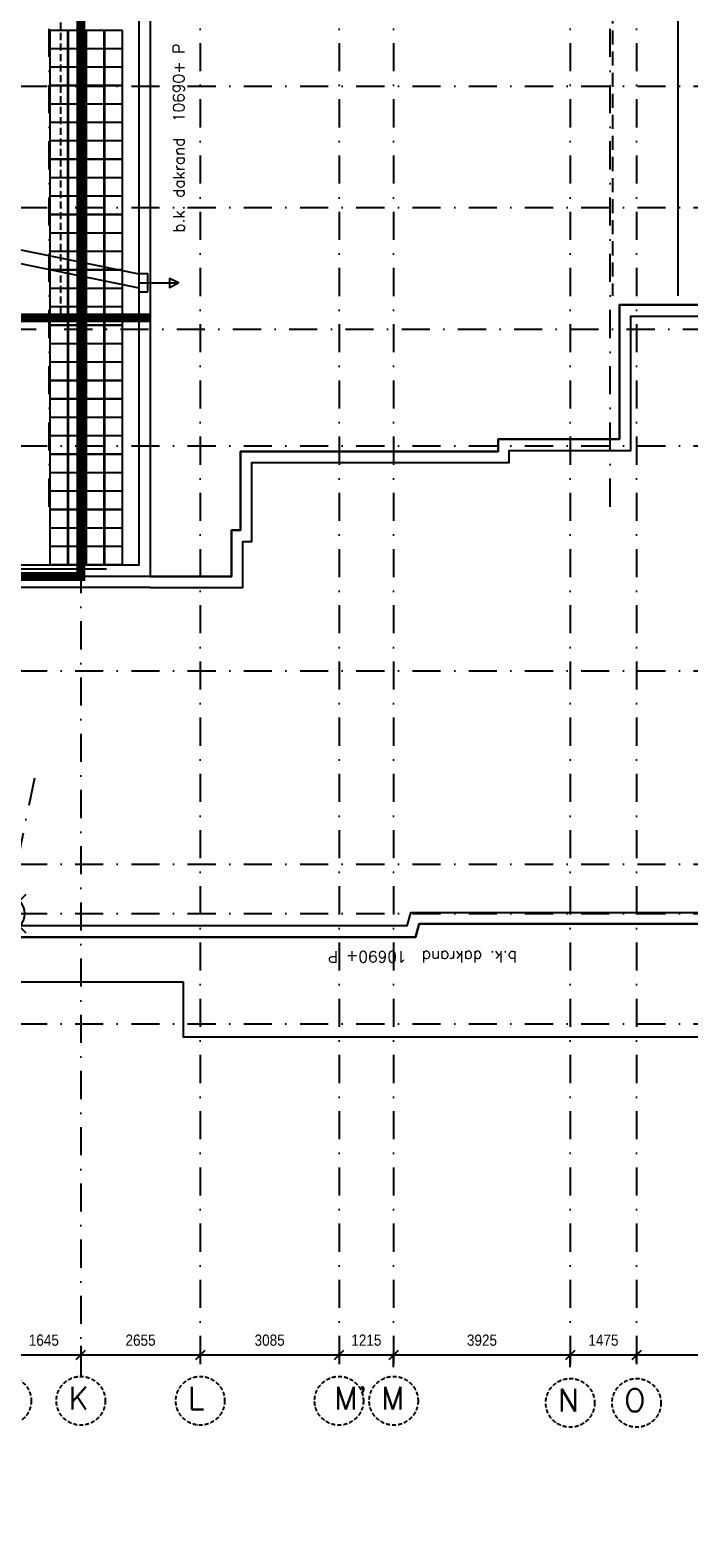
# Model space of a CAD drawing. Extents: x -161991 to 132574, y -998 to 324384.
# Tile 6 of 50: x -92744 to -78100, y 68917 to 102446. Entities that reach past the tile are written whole.
import ezdxf
from ezdxf.enums import TextEntityAlignment as Align

# ---------------------------------------------------------------- set-up
doc = ezdxf.new("R2010")
doc.units = 0
doc.header["$LTSCALE"] = 50
doc.header["$MEASUREMENT"] = 0
doc.header["$PDSIZE"] = -1
for name, pattern in [('DASHDOT', [25, 12.5, -6.25, 0, -6.25]), ('DD1', [2.66667, 1.66667, -0.5, 0, -0.5]), ('HIDDEN', [9.375, 6.25, -3.125])]:
    doc.linetypes.add(name, pattern=pattern)
doc.layers.get('0').update_dxf_attribs({"linetype": 'CONTINUOUS'})
doc.layers.get('DEFPOINTS').update_dxf_attribs({"linetype": 'CONTINUOUS'})
for name, color, linetype in [('_BRANDCOMPART', 6, 'DASHDOT'), ('A--01A1_ACEER', 1, 'CONTINUOUS'), ('A--L21--', 3, 'CONTINUOUS'), ('A--L27-A2-_DAKEN', 2, 'CONTINUOUS'), ('A--L27A010_OPPERVL-DAK2E', 1, 'CONTINUOUS'), ('A--L27A1_DAKEN', 1, 'CONTINUOUS'), ('A--L27A2_DAKEN', 2, 'CONTINUOUS'), ('A--L27A8_DAKEN', 8, 'CONTINUOUS'), ('A--L27AC1_DAKEN', 1, 'HIDDEN'), ('A--L90--_F-23-', 7, 'CONTINUOUS'), ('A--L90--_F123-', 7, 'CONTINUOUS'), ('A--M$1A-_F123-', 1, 'CONTINUOUS'), ('A--T01A-25_TEKST', 2, 'CONTINUOUS'), ('BETONTEGELS', 1, 'CONTINUOUS'), ('STRAMIEN', 1, 'DD1')]:
    doc.layers.add(name, color=color, linetype=linetype)
doc.styles.add('CITYBLEU', font='txt', dxfattribs={"width": 0.9})
doc.styles.add('HIEMSTRA', font='romans.shx')
doc.linetypes.add('ZIGZAG', pattern='A,0.0001,-0.2,[131,ltypeshp.shx,S=0.2,R=0,X=-0.2,Y=0],-0.4,[131,ltypeshp.shx,S=0.2,R=180,X=0.2,Y=0],-0.2', length=0.8001)
doc.dimstyles.get("Standard").update_dxf_attribs({"dimscale": 40, "dimtxt": 2.5, "dimasz": 2, "dimexe": 0.3, "dimexo": 0.3, "dimgap": 2, "dimtad": 1, "dimdec": 0, "dimzin": 0, "dimdsep": 46, "dimtxsty": 'HIEMSTRA', "dimblk1": 'OBLIQUE', "dimblk2": 'OBLIQUE', "dimsah": 1, "dimcen": 0.09, "dimdle": 0.3, "dimclrd": 2, "dimclre": 2, "dimclrt": 3, "dimadec": 0, "dimazin": 0, "dimtfac": 1, "dimtdec": 4, "dimtofl": 0, "dimtmove": 2, "dimatfit": 3, "dimldrblk": 'OBLIQUE', "dimfxl": 0, "dimtvp": 625, "dimtolj": 1, "dimtzin": 0, "dimarcsym": 0})

# ---------------------------------------------------------------- blocks, each defined once
blk = doc.blocks.new('S090024-')
at = {"layer": 'A--L90--_F-23-', "color": 255}
blk.add_circle((0, 0), 0.0123, dxfattribs=at)
at = {"layer": 'A--L90--_F123-', "color": 2, "linetype": 'Continuous'}
blk.add_lwpolyline([(-4.000001, 0, 1), (3.999998, 0, 1)], format="xyb", close=True, dxfattribs=at)
for points in [[(-0.000001, 5.999999), (-0.000001, -6)], [(-6.000001, 0), (5.999999, 0)]]:
    blk.add_lwpolyline(points, dxfattribs=at)
blk = doc.blocks.new('HULP0203')
at = {"layer": 'A--L21--', "color": 8, "linetype": 'HIDDEN'}
blk.add_line((32109, 50271), (34995, 64438), dxfattribs=at)
at = {"layer": 'A--L21--', "color": 8}
for p, q in [((32257, 50497), (32317, 50790)), ((37596, 39907), (32824, 39907))]:
    blk.add_line(p, q, dxfattribs=at)
at = {"layer": 'A--L21--', "color": 8, "linetype": 'HIDDEN'}
blk.add_lwpolyline([(31191, 50271), (34034, 64230)], dxfattribs=at)
blk.add_lwpolyline([(32317, 50790, -0.162537), (32824, 39907, -0.162537)], format="xyb", dxfattribs=at)
blk = doc.blocks.new('_OBLIQUE')
at = {"color": 0, "linetype": 'ByBlock'}
blk.add_line((-0.5, -0.5), (0.5, 0.5), dxfattribs=at)
blk = doc.blocks.new('*D225')
at = {"color": 1, "linetype": 'ByBlock'}
for p, q in [((-40235, -9610), (-40235, -9842)), ((-38590, -9610), (-38590, -9842)), ((-40265, -9812), (-38560, -9812))]:
    blk.add_line(p, q, dxfattribs=at)
at = {"layer": 'DEFPOINTS', "color": 0, "linetype": 'ByBlock'}
for p in [(-40235, -9580), (-38590, -9580), (-38590, -9812)]:
    blk.add_point(p, dxfattribs=at)
at = {"color": 1, "linetype": 'ByBlock', "xscale": 200, "yscale": 200, "zscale": 200, "rotation": 180}
blk.add_blockref('_OBLIQUE', (-40235, -9812), dxfattribs=at)
at = {"color": 1, "linetype": 'ByBlock', "xscale": 200, "yscale": 200, "zscale": 200}
blk.add_blockref('_OBLIQUE', (-38590, -9812), dxfattribs=at)
at = {"color": 3, "linetype": 'ByBlock', "insert": (-39412, -9487), "char_height": 250, "attachment_point": 5, "style": 'CITYBLEU'}
blk.add_mtext('\\A1;1645', dxfattribs=at)
blk = doc.blocks.new('*D226')
at = {"color": 1, "linetype": 'ByBlock'}
for p, q in [((-38590, -9656), (-38590, -9842)), ((-35935, -9656), (-35935, -9842)), ((-38620, -9812), (-35905, -9812))]:
    blk.add_line(p, q, dxfattribs=at)
at = {"layer": 'DEFPOINTS', "color": 0, "linetype": 'ByBlock'}
for p in [(-38590, -9626), (-35935, -9626), (-35935, -9812)]:
    blk.add_point(p, dxfattribs=at)
at = {"color": 1, "linetype": 'ByBlock', "xscale": 200, "yscale": 200, "zscale": 200, "rotation": 180}
blk.add_blockref('_OBLIQUE', (-38590, -9812), dxfattribs=at)
at = {"color": 1, "linetype": 'ByBlock', "xscale": 200, "yscale": 200, "zscale": 200}
blk.add_blockref('_OBLIQUE', (-35935, -9812), dxfattribs=at)
at = {"color": 3, "linetype": 'ByBlock', "insert": (-37262, -9487), "char_height": 250, "attachment_point": 5, "style": 'CITYBLEU'}
blk.add_mtext('\\A1;2655', dxfattribs=at)
blk = doc.blocks.new('*D227')
at = {"color": 1, "linetype": 'ByBlock'}
for p, q in [((-35965, -9812), (-32820, -9812)), ((-35935, -9829), (-35935, -9782)), ((-32850, -9829), (-32850, -9782))]:
    blk.add_line(p, q, dxfattribs=at)
at = {"layer": 'DEFPOINTS', "color": 0, "linetype": 'ByBlock'}
for p in [(-35935, -9859), (-32850, -9812), (-32850, -9859)]:
    blk.add_point(p, dxfattribs=at)
at = {"color": 1, "linetype": 'ByBlock', "xscale": 200, "yscale": 200, "zscale": 200, "rotation": 180}
blk.add_blockref('_OBLIQUE', (-35935, -9812), dxfattribs=at)
at = {"color": 1, "linetype": 'ByBlock', "xscale": 200, "yscale": 200, "zscale": 200}
blk.add_blockref('_OBLIQUE', (-32850, -9812), dxfattribs=at)
at = {"color": 3, "linetype": 'ByBlock', "insert": (-34392, -9487), "char_height": 250, "attachment_point": 5, "style": 'CITYBLEU'}
blk.add_mtext('\\A1;3085', dxfattribs=at)
blk = doc.blocks.new('*D228')
at = {"color": 1, "linetype": 'ByBlock'}
for p, q in [((-32850, -9656), (-32850, -9842)), ((-31635, -9656), (-31635, -9842)), ((-32880, -9812), (-31605, -9812))]:
    blk.add_line(p, q, dxfattribs=at)
at = {"layer": 'DEFPOINTS', "color": 0, "linetype": 'ByBlock'}
for p in [(-32850, -9626), (-31635, -9626), (-31635, -9812)]:
    blk.add_point(p, dxfattribs=at)
at = {"color": 1, "linetype": 'ByBlock', "xscale": 200, "yscale": 200, "zscale": 200, "rotation": 180}
blk.add_blockref('_OBLIQUE', (-32850, -9812), dxfattribs=at)
at = {"color": 1, "linetype": 'ByBlock', "xscale": 200, "yscale": 200, "zscale": 200}
blk.add_blockref('_OBLIQUE', (-31635, -9812), dxfattribs=at)
at = {"color": 3, "linetype": 'ByBlock', "insert": (-32242, -9487), "char_height": 250, "attachment_point": 5, "style": 'CITYBLEU'}
blk.add_mtext('\\A1;1215', dxfattribs=at)
blk = doc.blocks.new('*D229')
at = {"color": 1, "linetype": 'ByBlock'}
for p, q in [((-31665, -9812), (-27680, -9812)), ((-31635, -10085), (-31635, -9782)), ((-27710, -10085), (-27710, -9782))]:
    blk.add_line(p, q, dxfattribs=at)
at = {"layer": 'DEFPOINTS', "color": 0, "linetype": 'ByBlock'}
for p in [(-27710, -9812), (-31635, -10115), (-27710, -10115)]:
    blk.add_point(p, dxfattribs=at)
at = {"color": 1, "linetype": 'ByBlock', "xscale": 200, "yscale": 200, "zscale": 200, "rotation": 180}
blk.add_blockref('_OBLIQUE', (-31635, -9812), dxfattribs=at)
at = {"color": 1, "linetype": 'ByBlock', "xscale": 200, "yscale": 200, "zscale": 200}
blk.add_blockref('_OBLIQUE', (-27710, -9812), dxfattribs=at)
at = {"color": 3, "linetype": 'ByBlock', "insert": (-29672, -9487), "char_height": 250, "attachment_point": 5, "style": 'CITYBLEU'}
blk.add_mtext('\\A1;3925', dxfattribs=at)
blk = doc.blocks.new('*D230')
at = {"color": 1, "linetype": 'ByBlock'}
for p, q in [((-27740, -9812), (-26205, -9812)), ((-27710, -9796), (-27710, -9842)), ((-26235, -9796), (-26235, -9842))]:
    blk.add_line(p, q, dxfattribs=at)
at = {"layer": 'DEFPOINTS', "color": 0, "linetype": 'ByBlock'}
for p in [(-27710, -9766), (-26235, -9766), (-26235, -9812)]:
    blk.add_point(p, dxfattribs=at)
at = {"color": 1, "linetype": 'ByBlock', "xscale": 200, "yscale": 200, "zscale": 200, "rotation": 180}
blk.add_blockref('_OBLIQUE', (-27710, -9812), dxfattribs=at)
at = {"color": 1, "linetype": 'ByBlock', "xscale": 200, "yscale": 200, "zscale": 200}
blk.add_blockref('_OBLIQUE', (-26235, -9812), dxfattribs=at)
at = {"color": 3, "linetype": 'ByBlock', "insert": (-26972, -9487), "char_height": 250, "attachment_point": 5, "style": 'CITYBLEU'}
blk.add_mtext('\\A1;1475', dxfattribs=at)
blk = doc.blocks.new('*D231')
at = {"color": 1, "linetype": 'ByBlock'}
for p, q in [((-26265, -9812), (-20805, -9812)), ((-26235, -9993), (-26235, -9782)), ((-20835, -9993), (-20835, -9782))]:
    blk.add_line(p, q, dxfattribs=at)
at = {"layer": 'DEFPOINTS', "color": 0, "linetype": 'ByBlock'}
for p in [(-26235, -10023), (-20835, -9812), (-20835, -10023)]:
    blk.add_point(p, dxfattribs=at)
at = {"color": 1, "linetype": 'ByBlock', "xscale": 200, "yscale": 200, "zscale": 200, "rotation": 180}
blk.add_blockref('_OBLIQUE', (-26235, -9812), dxfattribs=at)
at = {"color": 1, "linetype": 'ByBlock', "xscale": 200, "yscale": 200, "zscale": 200}
blk.add_blockref('_OBLIQUE', (-20835, -9812), dxfattribs=at)
at = {"color": 3, "linetype": 'ByBlock', "insert": (-23535, -9487), "char_height": 250, "attachment_point": 5, "style": 'CITYBLEU'}
blk.add_mtext('\\A1;5400', dxfattribs=at)
blk = doc.blocks.new('STRAM_000')
at = {"layer": 'STRAMIEN', "color": 8, "linetype": 'DASHDOT'}
for p, q in [((-38589.938, 89008.057), (-38589.938, -10291.459)), ((-35934.938, 28110.192), (-35934.938, -10291.459)), ((-32849.938, 28110.192), (-32849.938, -10291.459)), ((-31634.938, 28110.192), (-31634.938, -10291.459)), ((-27709.938, 28110.192), (-27709.938, -10338.457)), ((-26234.938, 28110.192), (-26234.938, -10338.457)), ((-69969.041, 18400), (2000, 18400)), ((-69969.041, 15700), (2000, 15700)), ((-108962.956, 13000), (2000, 13000)), ((-69969.041, 10400), (1959.398, 10400)), ((-69969.041, 5400), (2000, 5400)), ((-39621.489, 3015.129), (-46478.484, -30646.85)), ((-69969.041, 1100), (2000, 1100)), ((-69969.041, 0), (2000, 0)), ((-69969.041, -2450), (2000, -2450))]:
    blk.add_line(p, q, dxfattribs=at)
at = {"layer": 'STRAMIEN', "color": 40, "linetype": 'DASHDOT'}
for p, q in [((-39289.938, 9050), (-39289.938, 67111.511)), ((-26819.938, 9050), (-26819.938, 67111.511))]:
    blk.add_line(p, q, dxfattribs=at)
at = {"layer": 'STRAMIEN', "color": 8, "linetype": 'HIDDEN', "ltscale": 0.5}
blk.add_lwpolyline([(-19628.191, 24272), (-39039.938, 24272), (-39039.938, 13250), (-49921.043, 13250), (-59976.857, 15298.384)], dxfattribs=at)
at = {"layer": 'STRAMIEN', "color": 8}
for centre in [(-40234.938, -10833.598), (-38589.938, -10833.598), (-35934.938, -10833.598), (-32849.938, -10833.598), (-31634.938, -10833.598), (-27709.938, -10880.596), (-26234.938, -10880.596)]:
    blk.add_circle(centre, 542.139, dxfattribs=at)
at = {"layer": '_BRANDCOMPART'}
blk.add_blockref('HULP0203', (-75616.985, -32246.858), dxfattribs=at)
at = {"layer": 'STRAMIEN', "linetype": 'DASHDOT', "xscale": 100, "yscale": 100, "rotation": 315}
blk.add_blockref('S090024-', (-40234.938, 0), dxfattribs=at)
at = {"layer": 'STRAMIEN', "color": 8, "style": 'HIEMSTRA'}
for s, p in [('K', (-38863.864, -11023.887)), ('L', (-36208.864, -11023.887)), ("M'", (-32951.767, -11023.887)), ('M', (-31908.864, -11023.887)), ('N', (-27983.864, -11070.885)), ('O', (-26508.864, -11070.885))]:
    blk.add_text(s, height=500, dxfattribs=at).set_placement(p)
at = {"layer": 'A--M$1A-_F123-', "linetype": 'Continuous'}
for base, p1, p2, picture, middle in [((-38589.938, -9812.389), (-40234.938, -9579.712), (-38589.938, -9579.712), '*D225', (-39412.438, -9487.389)), ((-35934.938, -9812.389), (-38589.938, -9626.247), (-35934.938, -9626.247), '*D226', (-37262.438, -9487.389)), ((-32849.938, -9812.389), (-35934.938, -9858.925), (-32849.938, -9858.925), '*D227', (-34392.438, -9487.389)), ((-31634.938, -9812.389), (-32849.938, -9626.247), (-31634.938, -9626.247), '*D228', (-32242.438, -9487.389)), ((-27709.938, -9812.389), (-31634.938, -10114.87), (-27709.938, -10114.87), '*D229', (-29672.438, -9487.389)), ((-26234.938, -9812.389), (-27709.938, -9765.854), (-26234.938, -9765.854), '*D230', (-26972.438, -9487.389)), ((-20834.938, -9812.389), (-26234.938, -10022.833), (-20834.938, -10022.833), '*D231', (-23534.938, -9487.389))]:
    dim = blk.add_linear_dim(base=base, p1=p1, p2=p2, dimstyle='Standard', dxfattribs=at)
    dim.commit()
    dim.dimension.update_dxf_attribs({"geometry": picture, "text_midpoint": middle})

msp = doc.modelspace()

# ---------------------------------------------------------------- linework, layer by layer
at = {"layer": 'A--01A1_ACEER', "linetype": 'ZIGZAG', "const_width": 200}
for points in [[(-96770.6, 82311.9), (-96770.6, 90299.1), (-91617.7, 90299.1), (-91617.7, 107206), (-78345.7, 107206)], [(-90078.7, 96047.6), (-102948.8, 96055), (-109042.6, 97296.3)]]:
    msp.add_lwpolyline(points, dxfattribs=at)
at = {"layer": 'A--L21--'}
msp.add_lwpolyline([(-90078.7, 114440.6), (-90078.7, 90299.1), (-96770.6, 90299.1), (-96770.6, 82274.8), (-98260.5, 74961.1, -0.0117907), (-98401.2, 74354.8, -0.0117907)], format="xyb", dxfattribs=at)
at = {"layer": 'A--L27-A2-_DAKEN'}
msp.add_line((-90328.7, 96825.4), (-89448.6, 96825.4), dxfattribs=at)
for points in [[(-90128.7, 96625.4), (-90128.7, 97025.4), (-90328.7, 97025.4), (-90328.7, 96625.4)], [(-89448.6, 96825.4), (-89448.6, 96825.4), (-89648.6, 96925.4), (-89648.6, 96725.4)]]:
    msp.add_lwpolyline(points, close=True, dxfattribs=at)
at = {"layer": 'A--L27A010_OPPERVL-DAK2E'}
for points in [[(-88267.4, 82274.8), (-84177.7, 82274.8), (-84097.7, 82569.8), (-57294.9, 82569.8), (-57294.9, 88619.8), (-59637.4, 88619.8), (-59637.4, 90209.8), (-59447.4, 90209.8), (-59447.4, 94719.8), (-59887.4, 94719.8), (-59887.4, 94499.8), (-62607.4, 94499.8), (-62607.4, 96334.8), (-79642.7, 96334.8), (-79642.7, 93349.8), (-82342.4, 93349.8), (-82342.4, 93079.8), (-88067.4, 93079.8), (-88067.4, 91324.8), (-88267.4, 91324.8), (-88267.4, 90299.1)], [(-88267.4, 90299.1), (-90078.7, 90299.1), (-90078.7, 90299.1), (-96770.6, 90299.1), (-96770.6, 82274.8), (-88267.4, 82274.8)]]:
    msp.add_lwpolyline(points, dxfattribs=at)
at = {"layer": 'A--L27A1_DAKEN'}
for p, q in [((-108103.9, 100646.3), (-90328.7, 97025.4)), ((-108163.7, 100352.3), (-90328.7, 96719.3)), ((-90078.7, 90049.1), (-96520.6, 90049.1))]:
    msp.add_line(p, q, dxfattribs=at)
msp.add_lwpolyline([(-90328.7, 114372.5), (-90328.7, 90549.1), (-97020.6, 90549.1), (-97020.6, 82274.8)], dxfattribs=at)
at = {"layer": 'A--L27A2_DAKEN'}
msp.add_line((-78345.7, 138713.9), (-78345.7, 96534.8), dxfattribs=at)
at = {"layer": 'A--L27A8_DAKEN'}
for points in [[(-90078.7, 90299.1), (-88267.4, 90299.1), (-88267.4, 91324.8), (-88067.4, 91324.8), (-88067.4, 93079.8), (-82342.4, 93079.8), (-82342.4, 93349.8), (-82342.4, 93349.8), (-79642.7, 93349.8), (-79642.7, 96334.8), (-62607.4, 96334.8), (-62607.4, 94499.8), (-59887.4, 94499.8), (-59887.4, 94719.8), (-59447.4, 94719.8), (-59447.4, 90209.8), (-59637.4, 90209.8), (-59637.4, 88619.8), (-57294.9, 88619.8), (-57294.9, 82569.8), (-84097.7, 82569.8), (-84177.7, 82274.8), (-96770.6, 82274.8)], [(-90078.7, 90049.1), (-88017.4, 90049.1), (-88017.4, 91074.8), (-87817.4, 91074.8), (-87817.4, 92829.8), (-82092.4, 92829.8), (-82092.4, 93099.8), (-79392.7, 93099.8), (-79392.7, 96084.8), (-62857.4, 96084.8), (-62857.4, 94249.8), (-59697.4, 94249.8), (-59697.4, 90459.8), (-59887.4, 90459.8), (-59887.4, 88369.8), (-57544.9, 88369.8), (-57544.9, 82819.8), (-84288.9, 82819.8), (-84368.9, 82524.8), (-96520.6, 82524.8)], [(-73497.4, 82569.8), (-73497.4, 80054.8), (-89337.4, 80054.8), (-89337.4, 81274.8)], [(-89337.4, 81274.8), (-96824.4, 81274.8)]]:
    msp.add_lwpolyline(points, dxfattribs=at)
at = {"layer": 'A--L27AC1_DAKEN'}
msp.add_line((-79795.7, 131969.6), (-79795.7, 96534.8), dxfattribs=at)
at = {"layer": 'BETONTEGELS'}
for points in [[(-91909.1, 102441.4), (-92309.1, 102441.4), (-92309.1, 102041.4), (-91909.1, 102041.4)], [(-91499.1, 102441.4), (-91899.1, 102441.4), (-91899.1, 102041.4), (-91499.1, 102041.4)], [(-91099.1, 102441.4), (-91499.1, 102441.4), (-91499.1, 102041.4), (-91099.1, 102041.4)], [(-90689.1, 102441.4), (-91089.1, 102441.4), (-91089.1, 102041.4), (-90689.1, 102041.4)], [(-91909.1, 102031.4), (-92309.1, 102031.4), (-92309.1, 101631.4), (-91909.1, 101631.4)], [(-91499.1, 102031.4), (-91899.1, 102031.4), (-91899.1, 101631.4), (-91499.1, 101631.4)], [(-91099.1, 102031.4), (-91499.1, 102031.4), (-91499.1, 101631.4), (-91099.1, 101631.4)], [(-90689.1, 102031.4), (-91089.1, 102031.4), (-91089.1, 101631.4), (-90689.1, 101631.4)], [(-91909.1, 101621.4), (-92309.1, 101621.4), (-92309.1, 101221.4), (-91909.1, 101221.4)], [(-91499.1, 101621.4), (-91899.1, 101621.4), (-91899.1, 101221.4), (-91499.1, 101221.4)], [(-91099.1, 101621.4), (-91499.1, 101621.4), (-91499.1, 101221.4), (-91099.1, 101221.4)], [(-90689.1, 101621.4), (-91089.1, 101621.4), (-91089.1, 101221.4), (-90689.1, 101221.4)], [(-91909.1, 101211.4), (-92309.1, 101211.4), (-92309.1, 100811.4), (-91909.1, 100811.4)], [(-91499.1, 101211.4), (-91899.1, 101211.4), (-91899.1, 100811.4), (-91499.1, 100811.4)], [(-91099.1, 101211.4), (-91499.1, 101211.4), (-91499.1, 100811.4), (-91099.1, 100811.4)], [(-90689.1, 101211.4), (-91089.1, 101211.4), (-91089.1, 100811.4), (-90689.1, 100811.4)], [(-91909.1, 100801.4), (-92309.1, 100801.4), (-92309.1, 100401.4), (-91909.1, 100401.4)], [(-91499.1, 100801.4), (-91899.1, 100801.4), (-91899.1, 100401.4), (-91499.1, 100401.4)], [(-91099.1, 100801.4), (-91499.1, 100801.4), (-91499.1, 100401.4), (-91099.1, 100401.4)], [(-90689.1, 100801.4), (-91089.1, 100801.4), (-91089.1, 100401.4), (-90689.1, 100401.4)], [(-91909.1, 100391.4), (-92309.1, 100391.4), (-92309.1, 99991.4), (-91909.1, 99991.4)], [(-91499.1, 100391.4), (-91899.1, 100391.4), (-91899.1, 99991.4), (-91499.1, 99991.4)], [(-91099.1, 100391.4), (-91499.1, 100391.4), (-91499.1, 99991.4), (-91099.1, 99991.4)], [(-90689.1, 100391.4), (-91089.1, 100391.4), (-91089.1, 99991.4), (-90689.1, 99991.4)], [(-91909.1, 99981.4), (-92309.1, 99981.4), (-92309.1, 99581.4), (-91909.1, 99581.4)], [(-91499.1, 99981.4), (-91899.1, 99981.4), (-91899.1, 99581.4), (-91499.1, 99581.4)], [(-91099.1, 99981.4), (-91499.1, 99981.4), (-91499.1, 99581.4), (-91099.1, 99581.4)], [(-90689.1, 99981.4), (-91089.1, 99981.4), (-91089.1, 99581.4), (-90689.1, 99581.4)], [(-91909.1, 99571.4), (-92309.1, 99571.4), (-92309.1, 99171.4), (-91909.1, 99171.4)], [(-91499.1, 99571.4), (-91899.1, 99571.4), (-91899.1, 99171.4), (-91499.1, 99171.4)], [(-91099.1, 99571.4), (-91499.1, 99571.4), (-91499.1, 99171.4), (-91099.1, 99171.4)], [(-90689.1, 99571.4), (-91089.1, 99571.4), (-91089.1, 99171.4), (-90689.1, 99171.4)], [(-91909.1, 99161.4), (-92309.1, 99161.4), (-92309.1, 98761.4), (-91909.1, 98761.4)], [(-91499.1, 99161.4), (-91899.1, 99161.4), (-91899.1, 98761.4), (-91499.1, 98761.4)], [(-91099.1, 99161.4), (-91499.1, 99161.4), (-91499.1, 98761.4), (-91099.1, 98761.4)], [(-90689.1, 99161.4), (-91089.1, 99161.4), (-91089.1, 98761.4), (-90689.1, 98761.4)], [(-91909.1, 98751.4), (-92309.1, 98751.4), (-92309.1, 98351.4), (-91909.1, 98351.4)], [(-91499.1, 98751.4), (-91899.1, 98751.4), (-91899.1, 98351.4), (-91499.1, 98351.4)], [(-91099.1, 98751.4), (-91499.1, 98751.4), (-91499.1, 98351.4), (-91099.1, 98351.4)], [(-90689.1, 98751.4), (-91089.1, 98751.4), (-91089.1, 98351.4), (-90689.1, 98351.4)], [(-91909.1, 98341.4), (-92309.1, 98341.4), (-92309.1, 97941.4), (-91909.1, 97941.4)], [(-91499.1, 98341.4), (-91899.1, 98341.4), (-91899.1, 97941.4), (-91499.1, 97941.4)], [(-91099.1, 98341.4), (-91499.1, 98341.4), (-91499.1, 97941.4), (-91099.1, 97941.4)], [(-90689.1, 98341.4), (-91089.1, 98341.4), (-91089.1, 97941.4), (-90689.1, 97941.4)], [(-91909.1, 97931.4), (-92309.1, 97931.4), (-92309.1, 97531.4), (-91909.1, 97531.4)], [(-91499.1, 97931.4), (-91899.1, 97931.4), (-91899.1, 97531.4), (-91499.1, 97531.4)], [(-91099.1, 97931.4), (-91499.1, 97931.4), (-91499.1, 97531.4), (-91099.1, 97531.4)], [(-90689.1, 97931.4), (-91089.1, 97931.4), (-91089.1, 97531.4), (-90689.1, 97531.4)], [(-91909.1, 97521.4), (-92309.1, 97521.4), (-92309.1, 97121.4), (-91909.1, 97121.4)], [(-91499.1, 97521.4), (-91899.1, 97521.4), (-91899.1, 97121.4), (-91499.1, 97121.4)], [(-91099.1, 97521.4), (-91499.1, 97521.4), (-91499.1, 97121.4), (-91099.1, 97121.4)], [(-90689.1, 97521.4), (-91089.1, 97521.4), (-91089.1, 97121.4), (-90689.1, 97121.4)], [(-91909.1, 97111.4), (-92309.1, 97111.4), (-92309.1, 96711.4), (-91909.1, 96711.4)], [(-91499.1, 97111.4), (-91899.1, 97111.4), (-91899.1, 96711.4), (-91499.1, 96711.4)], [(-91099.1, 97111.4), (-91499.1, 97111.4), (-91499.1, 96711.4), (-91099.1, 96711.4)], [(-90689.1, 97111.4), (-91089.1, 97111.4), (-91089.1, 96711.4), (-90689.1, 96711.4)], [(-91909.1, 96701.4), (-92309.1, 96701.4), (-92309.1, 96301.4), (-91909.1, 96301.4)], [(-91499.1, 96701.4), (-91899.1, 96701.4), (-91899.1, 96301.4), (-91499.1, 96301.4)], [(-91099.1, 96701.4), (-91499.1, 96701.4), (-91499.1, 96301.4), (-91099.1, 96301.4)], [(-90689.1, 96701.4), (-91089.1, 96701.4), (-91089.1, 96301.4), (-90689.1, 96301.4)], [(-91909.1, 96291.4), (-92309.1, 96291.4), (-92309.1, 95891.4), (-91909.1, 95891.4)], [(-91499.1, 96291.4), (-91899.1, 96291.4), (-91899.1, 95891.4), (-91499.1, 95891.4)], [(-91099.1, 96291.4), (-91499.1, 96291.4), (-91499.1, 95891.4), (-91099.1, 95891.4)], [(-90689.1, 96291.4), (-91089.1, 96291.4), (-91089.1, 95891.4), (-90689.1, 95891.4)], [(-91909.1, 95881.4), (-92309.1, 95881.4), (-92309.1, 95481.4), (-91909.1, 95481.4)], [(-91499.1, 95881.4), (-91899.1, 95881.4), (-91899.1, 95481.4), (-91499.1, 95481.4)], [(-91099.1, 95881.4), (-91499.1, 95881.4), (-91499.1, 95481.4), (-91099.1, 95481.4)], [(-90689.1, 95881.4), (-91089.1, 95881.4), (-91089.1, 95481.4), (-90689.1, 95481.4)], [(-91909.1, 95471.4), (-92309.1, 95471.4), (-92309.1, 95071.4), (-91909.1, 95071.4)], [(-91499.1, 95471.4), (-91899.1, 95471.4), (-91899.1, 95071.4), (-91499.1, 95071.4)], [(-91099.1, 95471.4), (-91499.1, 95471.4), (-91499.1, 95071.4), (-91099.1, 95071.4)], [(-90689.1, 95471.4), (-91089.1, 95471.4), (-91089.1, 95071.4), (-90689.1, 95071.4)], [(-91909.1, 95061.4), (-92309.1, 95061.4), (-92309.1, 94661.4), (-91909.1, 94661.4)], [(-91499.1, 95061.4), (-91899.1, 95061.4), (-91899.1, 94661.4), (-91499.1, 94661.4)], [(-91099.1, 95061.4), (-91499.1, 95061.4), (-91499.1, 94661.4), (-91099.1, 94661.4)], [(-90689.1, 95061.4), (-91089.1, 95061.4), (-91089.1, 94661.4), (-90689.1, 94661.4)], [(-91909.1, 94651.4), (-92309.1, 94651.4), (-92309.1, 94251.4), (-91909.1, 94251.4)], [(-91499.1, 94651.4), (-91899.1, 94651.4), (-91899.1, 94251.4), (-91499.1, 94251.4)], [(-91099.1, 94651.4), (-91499.1, 94651.4), (-91499.1, 94251.4), (-91099.1, 94251.4)], [(-90689.1, 94651.4), (-91089.1, 94651.4), (-91089.1, 94251.4), (-90689.1, 94251.4)], [(-91909.1, 94241.4), (-92309.1, 94241.4), (-92309.1, 93841.4), (-91909.1, 93841.4)], [(-91499.1, 94241.4), (-91899.1, 94241.4), (-91899.1, 93841.4), (-91499.1, 93841.4)], [(-91099.1, 94241.4), (-91499.1, 94241.4), (-91499.1, 93841.4), (-91099.1, 93841.4)], [(-90689.1, 94241.4), (-91089.1, 94241.4), (-91089.1, 93841.4), (-90689.1, 93841.4)], [(-91909.1, 93831.4), (-92309.1, 93831.4), (-92309.1, 93431.4), (-91909.1, 93431.4)], [(-91499.1, 93831.4), (-91899.1, 93831.4), (-91899.1, 93431.4), (-91499.1, 93431.4)], [(-91099.1, 93831.4), (-91499.1, 93831.4), (-91499.1, 93431.4), (-91099.1, 93431.4)], [(-90689.1, 93831.4), (-91089.1, 93831.4), (-91089.1, 93431.4), (-90689.1, 93431.4)], [(-91909.1, 93421.4), (-92309.1, 93421.4), (-92309.1, 93021.4), (-91909.1, 93021.4)], [(-91499.1, 93421.4), (-91899.1, 93421.4), (-91899.1, 93021.4), (-91499.1, 93021.4)], [(-91099.1, 93421.4), (-91499.1, 93421.4), (-91499.1, 93021.4), (-91099.1, 93021.4)], [(-90689.1, 93421.4), (-91089.1, 93421.4), (-91089.1, 93021.4), (-90689.1, 93021.4)], [(-91909.1, 93011.4), (-92309.1, 93011.4), (-92309.1, 92611.4), (-91909.1, 92611.4)], [(-91499.1, 93011.4), (-91899.1, 93011.4), (-91899.1, 92611.4), (-91499.1, 92611.4)], [(-91099.1, 93011.4), (-91499.1, 93011.4), (-91499.1, 92611.4), (-91099.1, 92611.4)], [(-90689.1, 93011.4), (-91089.1, 93011.4), (-91089.1, 92611.4), (-90689.1, 92611.4)], [(-91909.1, 92601.4), (-92309.1, 92601.4), (-92309.1, 92201.4), (-91909.1, 92201.4)], [(-91499.1, 92601.4), (-91899.1, 92601.4), (-91899.1, 92201.4), (-91499.1, 92201.4)], [(-91099.1, 92601.4), (-91499.1, 92601.4), (-91499.1, 92201.4), (-91099.1, 92201.4)], [(-90689.1, 92601.4), (-91089.1, 92601.4), (-91089.1, 92201.4), (-90689.1, 92201.4)], [(-91909.1, 92191.4), (-92309.1, 92191.4), (-92309.1, 91791.4), (-91909.1, 91791.4)], [(-91499.1, 92191.4), (-91899.1, 92191.4), (-91899.1, 91791.4), (-91499.1, 91791.4)], [(-91099.1, 92191.4), (-91499.1, 92191.4), (-91499.1, 91791.4), (-91099.1, 91791.4)], [(-90689.1, 92191.4), (-91089.1, 92191.4), (-91089.1, 91791.4), (-90689.1, 91791.4)], [(-91909.1, 91781.4), (-92309.1, 91781.4), (-92309.1, 91381.4), (-91909.1, 91381.4)], [(-91499.1, 91781.4), (-91899.1, 91781.4), (-91899.1, 91381.4), (-91499.1, 91381.4)], [(-91099.1, 91781.4), (-91499.1, 91781.4), (-91499.1, 91381.4), (-91099.1, 91381.4)], [(-90689.1, 91781.4), (-91089.1, 91781.4), (-91089.1, 91381.4), (-90689.1, 91381.4)], [(-91909.1, 91371.4), (-92309.1, 91371.4), (-92309.1, 90971.4), (-91909.1, 90971.4)], [(-91499.1, 91371.4), (-91899.1, 91371.4), (-91899.1, 90971.4), (-91499.1, 90971.4)], [(-91099.1, 91371.4), (-91499.1, 91371.4), (-91499.1, 90971.4), (-91099.1, 90971.4)], [(-90689.1, 91371.4), (-91089.1, 91371.4), (-91089.1, 90971.4), (-90689.1, 90971.4)], [(-91909.1, 90961.4), (-92309.1, 90961.4), (-92309.1, 90561.4), (-91909.1, 90561.4)], [(-91499.1, 90961.4), (-91899.1, 90961.4), (-91899.1, 90561.4), (-91499.1, 90561.4)], [(-91099.1, 90961.4), (-91499.1, 90961.4), (-91499.1, 90561.4), (-91099.1, 90561.4)], [(-90689.1, 90961.4), (-91089.1, 90961.4), (-91089.1, 90561.4), (-90689.1, 90561.4)]]:
    msp.add_lwpolyline(points, close=True, dxfattribs=at)

# ---------------------------------------------------------------- block references
msp.add_blockref('STRAM_000', (-53027.8, 82799))

# ---------------------------------------------------------------- texts
at = {"layer": 'A--T01A-25_TEKST', "style": 'HIEMSTRA'}
for rotation, p in [(90, (-89316.2, 102149.1)), (180, (-86122, 81964.6))]:
    msp.add_text('b.k. dakrand  10690+ P', height=250, rotation=rotation, dxfattribs=at).set_placement(p, align=Align.RIGHT)

doc.saveas('drawing.dxf')
